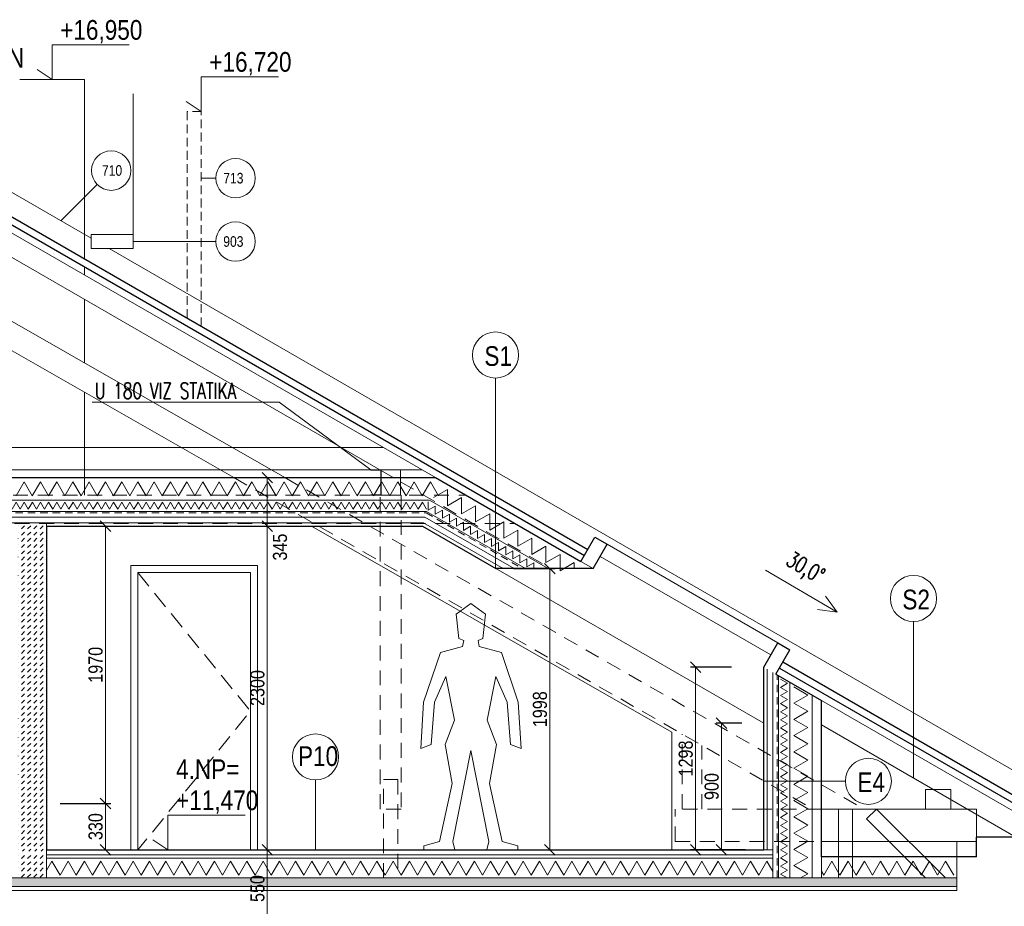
# Model space of a CAD drawing. Header units: millimetres. Extents: x -300958 to -108039, y 30118 to 292543.
# Tile 41 of 256: x -224033 to -217035, y 105727 to 112028. Entities that reach past the tile are written whole.
import ezdxf
from ezdxf.enums import TextEntityAlignment as Align

# ---------------------------------------------------------------- set-up
doc = ezdxf.new("R2010")
doc.units = ezdxf.units.MM
doc.header["$MEASUREMENT"] = 0
doc.linetypes.add('DGN Style 2', pattern=[879.857395, 527.914437, -351.942958])
doc.linetypes.add('HIDDEN', pattern=[0.375, 0.25, -0.125])
doc.layers.get('0').update_dxf_attribs({"lineweight": 13})
doc.layers.get('Defpoints').update_dxf_attribs({"color": 3, "lineweight": 13})
for name, color, linetype, lineweight in [('A_Vodorovné prvky krovu', 133, 'Continuous', 9), ('A_Řezy', 182, 'Continuous', 9), ('dims', 7, 'Continuous', 9), ('legenda', 7, 'Continuous', 13), ('Materiály', 1, 'Continuous', 13), ('navrh', 1, 'Continuous', 9), ('obklad', 8, 'Continuous', 5), ('OCEL', 7, 'Continuous', 13), ('popis', 7, 'Continuous', 9), ('PSV', 7, 'Continuous', 13), ('tenka', 7, 'Continuous', 13), ('výškové kóty', 7, 'Continuous', 13), ('walls', 7, 'Continuous', 13)]:
    doc.layers.add(name, color=color, linetype=linetype, lineweight=lineweight)
doc.styles.add('STYLE-0', font='ARIALN.TTF')
doc.styles.add('Style-Arial', font='arial.ttf')
doc.dimstyles.new('arch', dxfattribs={"dimscale": 50, "dimtxt": 2.5, "dimasz": 2.5, "dimexe": 1.25, "dimexo": 0.9, "dimtad": 1, "dimdec": 0, "dimtxsty": 'STYLE-0', "dimblk": 'ARCHTICK', "dimcen": 2.5, "dimadec": 0, "dimazin": 0, "dimtfac": 1, "dimtdec": 0, "dimtmove": 2, "dimatfit": 3, "dimldrblk": 'ARCHTICK', "dimfxl": 0, "dimarcsym": 0})

# ---------------------------------------------------------------- blocks, each defined once
blk = doc.blocks.new('_ArchTick')
at = {"color": 0, "linetype": 'ByBlock', "flags": 128}
blk.add_lwpolyline([(-0.5, -0.5), (0.5, 0.5)], dxfattribs=at)
blk = doc.blocks.new('*D562')
at = {"layer": 'Defpoints', "color": 0, "linetype": 'Continuous'}
for p in [(-222670.1, 106128.2), (-222670.1, 105578.2), (-222273.1, 105578.2)]:
    blk.add_point(p, dxfattribs=at)
at = {"layer": 'dims', "color": 0, "linetype": 'Continuous', "lineweight": -2}
for p, q in [((-222595.1, 106128.2), (-222235.6, 106128.2)), ((-222595.1, 105578.2), (-222235.6, 105578.2))]:
    blk.add_line(p, q, dxfattribs=at)
at = {"layer": 'dims', "linetype": 'Continuous', "lineweight": 0}
blk.add_line((-222273.1, 106128.2), (-222273.1, 105578.2), dxfattribs=at)
at = {"layer": 'dims', "linetype": 'Continuous', "lineweight": 0, "xscale": 75, "yscale": 75, "zscale": 75}
for p, rotation in [((-222273.1, 106128.2), 90), ((-222273.1, 105578.2), 270)]:
    blk.add_blockref('_ArchTick', p, dxfattribs=dict(at, rotation=rotation))
at = {"layer": 'dims', "color": 0, "linetype": 'Continuous', "insert": (-222342.9, 105853.2), "char_height": 100, "attachment_point": 5, "rotation": 90, "style": 'STYLE-0'}
blk.add_mtext('550', dxfattribs=at)
blk = doc.blocks.new('*D563')
at = {"layer": 'Defpoints', "color": 0, "linetype": 'Continuous'}
for p in [(-222670.1, 108428.2), (-222670.1, 106128.2), (-222273.1, 106128.2)]:
    blk.add_point(p, dxfattribs=at)
at = {"layer": 'dims', "color": 0, "linetype": 'Continuous', "lineweight": -2}
for p, q in [((-222595.1, 108428.2), (-222235.6, 108428.2)), ((-222595.1, 106128.2), (-222235.6, 106128.2))]:
    blk.add_line(p, q, dxfattribs=at)
at = {"layer": 'dims', "linetype": 'Continuous', "lineweight": 0}
blk.add_line((-222273.1, 108428.2), (-222273.1, 106128.2), dxfattribs=at)
at = {"layer": 'dims', "linetype": 'Continuous', "lineweight": 0, "xscale": 75, "yscale": 75, "zscale": 75}
for p, rotation in [((-222273.1, 108428.2), 90), ((-222273.1, 106128.2), 270)]:
    blk.add_blockref('_ArchTick', p, dxfattribs=dict(at, rotation=rotation))
at = {"layer": 'dims', "color": 0, "linetype": 'Continuous', "insert": (-222342.9, 107278.2), "char_height": 100, "attachment_point": 5, "rotation": 90, "style": 'STYLE-0'}
blk.add_mtext('2300', dxfattribs=at)
blk = doc.blocks.new('*D564')
at = {"layer": 'Defpoints', "color": 0, "linetype": 'Continuous'}
for p in [(-222670.1, 108773.2), (-222670.1, 108428.2), (-222273.1, 108428.2)]:
    blk.add_point(p, dxfattribs=at)
at = {"layer": 'dims', "color": 0, "linetype": 'Continuous', "lineweight": -2}
for p, q in [((-222595.1, 108773.2), (-222235.6, 108773.2)), ((-222595.1, 108428.2), (-222235.6, 108428.2))]:
    blk.add_line(p, q, dxfattribs=at)
at = {"layer": 'dims', "linetype": 'Continuous', "lineweight": 0}
blk.add_line((-222273.1, 108773.2), (-222273.1, 108428.2), dxfattribs=at)
at = {"layer": 'dims', "linetype": 'Continuous', "lineweight": 0, "xscale": 75, "yscale": 75, "zscale": 75}
for p, rotation in [((-222273.1, 108773.2), 90), ((-222273.1, 108428.2), 270)]:
    blk.add_blockref('_ArchTick', p, dxfattribs=dict(at, rotation=rotation))
at = {"layer": 'dims', "color": 0, "linetype": 'Continuous', "insert": (-222182.4, 108279.6), "char_height": 100, "attachment_point": 5, "rotation": 90, "style": 'STYLE-0'}
blk.add_mtext('345', dxfattribs=at)
blk = doc.blocks.new('*D706')
at = {"layer": 'Defpoints', "color": 0, "linetype": 'Continuous'}
for p in [(-223820.1, 108428.2), (-223820.1, 106458.2), (-223423.1, 106458.2)]:
    blk.add_point(p, dxfattribs=at)
at = {"layer": 'dims', "color": 0, "linetype": 'Continuous', "lineweight": -2}
for p, q in [((-223745.1, 108428.2), (-223385.6, 108428.2)), ((-223745.1, 106458.2), (-223385.6, 106458.2))]:
    blk.add_line(p, q, dxfattribs=at)
at = {"layer": 'dims', "linetype": 'Continuous', "lineweight": 0}
blk.add_line((-223423.1, 108428.2), (-223423.1, 106458.2), dxfattribs=at)
at = {"layer": 'dims', "linetype": 'Continuous', "lineweight": 0, "xscale": 75, "yscale": 75, "zscale": 75}
for p, rotation in [((-223423.1, 108428.2), 90), ((-223423.1, 106458.2), 270)]:
    blk.add_blockref('_ArchTick', p, dxfattribs=dict(at, rotation=rotation))
at = {"layer": 'dims', "color": 0, "linetype": 'Continuous', "insert": (-223492.9, 107443.2), "char_height": 100, "attachment_point": 5, "rotation": 90, "style": 'STYLE-0'}
blk.add_mtext('1970', dxfattribs=at)
blk = doc.blocks.new('*D707')
at = {"layer": 'Defpoints', "color": 0, "linetype": 'Continuous'}
for p in [(-223820.1, 106458.2), (-223842.6, 106128.2), (-223423.1, 106128.2)]:
    blk.add_point(p, dxfattribs=at)
at = {"layer": 'dims', "color": 0, "linetype": 'Continuous', "lineweight": -2}
for p, q in [((-223745.1, 106458.2), (-223385.6, 106458.2)), ((-223767.6, 106128.2), (-223385.6, 106128.2))]:
    blk.add_line(p, q, dxfattribs=at)
at = {"layer": 'dims', "linetype": 'Continuous', "lineweight": 0}
blk.add_line((-223423.1, 106458.2), (-223423.1, 106128.2), dxfattribs=at)
at = {"layer": 'dims', "linetype": 'Continuous', "lineweight": 0, "xscale": 75, "yscale": 75, "zscale": 75}
for p, rotation in [((-223423.1, 106458.2), 90), ((-223423.1, 106128.2), 270)]:
    blk.add_blockref('_ArchTick', p, dxfattribs=dict(at, rotation=rotation))
at = {"layer": 'dims', "color": 0, "linetype": 'Continuous', "insert": (-223492.9, 106293.2), "char_height": 100, "attachment_point": 5, "rotation": 90, "style": 'STYLE-0'}
blk.add_mtext('330', dxfattribs=at)
blk = doc.blocks.new('*D934')
at = {"layer": 'Defpoints', "color": 0, "linetype": 'Continuous'}
for p in [(-220597.9, 108126.6), (-220587.2, 106128.2), (-220265.2, 106128.2)]:
    blk.add_point(p, dxfattribs=at)
at = {"layer": 'dims', "color": 0, "linetype": 'Continuous', "lineweight": -2}
for p, q in [((-220522.9, 108126.6), (-220227.7, 108126.6)), ((-220512.2, 106128.2), (-220227.7, 106128.2))]:
    blk.add_line(p, q, dxfattribs=at)
at = {"layer": 'dims', "linetype": 'Continuous', "lineweight": 0}
blk.add_line((-220265.2, 108126.6), (-220265.2, 106128.2), dxfattribs=at)
at = {"layer": 'dims', "linetype": 'Continuous', "lineweight": 0, "xscale": 75, "yscale": 75, "zscale": 75}
for p, rotation in [((-220265.2, 108126.6), 90), ((-220265.2, 106128.2), 270)]:
    blk.add_blockref('_ArchTick', p, dxfattribs=dict(at, rotation=rotation))
at = {"layer": 'dims', "color": 0, "linetype": 'Continuous', "insert": (-220335, 107127.4), "char_height": 100, "attachment_point": 5, "rotation": 90, "style": 'STYLE-0'}
blk.add_mtext('1998', dxfattribs=at)
blk = doc.blocks.new('*D1517')
at = {"layer": 'Defpoints', "color": 0, "linetype": 'Continuous'}
for p in [(-218899.9, 107426.5), (-219229.1, 106128.2), (-218894.7, 106128.2)]:
    blk.add_point(p, dxfattribs=at)
at = {"layer": 'dims', "color": 0, "linetype": 'Continuous', "lineweight": -2}
for p, q in [((-218974.9, 107426.5), (-219266.6, 107426.5)), ((-218969.7, 106128.2), (-219266.6, 106128.2))]:
    blk.add_line(p, q, dxfattribs=at)
at = {"layer": 'dims', "linetype": 'Continuous', "lineweight": 0}
blk.add_line((-219229.1, 107426.5), (-219229.1, 106128.2), dxfattribs=at)
at = {"layer": 'dims', "linetype": 'Continuous', "lineweight": 0, "xscale": 75, "yscale": 75, "zscale": 75}
for p, rotation in [((-219229.1, 107426.5), 90), ((-219229.1, 106128.2), 270)]:
    blk.add_blockref('_ArchTick', p, dxfattribs=dict(at, rotation=rotation))
at = {"layer": 'dims', "color": 0, "linetype": 'Continuous', "insert": (-219298.9, 106777.4), "char_height": 100, "attachment_point": 5, "rotation": 90, "style": 'STYLE-0'}
blk.add_mtext('1298', dxfattribs=at)
blk = doc.blocks.new('*D1518')
at = {"layer": 'Defpoints', "color": 0, "linetype": 'Continuous'}
for p in [(-219044.8, 107028.2), (-218825.2, 107028.2), (-218799.2, 106128.2)]:
    blk.add_point(p, dxfattribs=at)
at = {"layer": 'dims', "color": 0, "linetype": 'Continuous', "lineweight": -2}
for p, q in [((-218900.2, 107028.2), (-219082.3, 107028.2)), ((-218874.2, 106128.2), (-219082.3, 106128.2))]:
    blk.add_line(p, q, dxfattribs=at)
at = {"layer": 'dims', "linetype": 'Continuous', "lineweight": 0}
blk.add_line((-219044.8, 106128.2), (-219044.8, 107028.2), dxfattribs=at)
at = {"layer": 'dims', "linetype": 'Continuous', "lineweight": 0, "xscale": 75, "yscale": 75, "zscale": 75}
for p, rotation in [((-219044.8, 107028.2), 90), ((-219044.8, 106128.2), 270)]:
    blk.add_blockref('_ArchTick', p, dxfattribs=dict(at, rotation=rotation))
at = {"layer": 'dims', "color": 0, "linetype": 'Continuous', "insert": (-219114.6, 106578.2), "char_height": 100, "attachment_point": 5, "rotation": 90, "style": 'STYLE-0'}
blk.add_mtext('900', dxfattribs=at)

msp = doc.modelspace()

# ---------------------------------------------------------------- hatches: boundary and pattern name
at = {"layer": 'Materiály', "linetype": 'Continuous'}
h = msp.add_hatch(dxfattribs=at)
h.set_pattern_fill('DASH', color=256, scale=250, angle=45, style=0)
h.paths.add_polyline_path([(-223842.6, 108453.2), (-224042.6, 108453.2), (-224042.6, 108448.2), (-223842.6, 108448.2)])
h.paths.add_polyline_path([(-224042.6, 106118.2), (-223842.6, 106118.2), (-223842.6, 108448.2), (-224042.6, 108448.2)])
h = msp.add_hatch(dxfattribs=at)
h.set_pattern_fill('DASH', color=256, scale=250, angle=45, style=0)
h.paths.add_polyline_path([(-223842.6, 105928.2), (-223842.6, 106093.2), (-224042.6, 106093.2), (-224042.6, 105928.2)])
at = {"layer": 'Materiály', "linetype": 'Continuous', "lineweight": 0}
h = msp.add_hatch(dxfattribs=at)
h.set_pattern_fill('ANSI35', color=256, scale=250, style=0)
h.paths.add_polyline_path([(-228172.5, 105928.2), (-228172.5, 105868.2), (-217372.6, 105868.2), (-217372.6, 105928.2)])

# ---------------------------------------------------------------- linework, layer by layer
at = {"layer": 'A_Vodorovné prvky krovu'}
for p, q in [((-225050.6, 111066.8), (-221077.9, 108773.2)), ((-225050, 110893.3), (-221377.9, 108773.2)), ((-224975, 110390.2), (-222148.2, 108773.2)), ((-224975, 110182.8), (-222510.7, 108773.2)), ((-218335.5, 107189.8), (-216652.6, 106218.2)), ((-218335.5, 107016.6), (-216952.6, 106218.2))]:
    msp.add_line(p, q, dxfattribs=at)
at = {"layer": 'A_Vodorovné prvky krovu', "linetype": 'DGN Style 2', "ltscale": 0.2}
for p, q in [((-222510.7, 108773.2), (-218394, 106418.2)), ((-222148.2, 108773.2), (-218031.5, 106418.2)), ((-221326.5, 108743.5), (-220257.9, 108126.6)), ((-219324.1, 106418.2), (-219324.1, 106949.2)), ((-219184.1, 106418.2), (-219184.1, 106869.1)), ((-219374.1, 106188.2), (-219374.1, 106418.2))]:
    msp.add_line(p, q, dxfattribs=at)
for points in [[(-229182.9, 108648.2), (-220861.4, 108648.2)], [(-229524.6, 108448.2), (-220515, 108448.2)], [(-221446.5, 106628.2), (-221346.5, 106628.2), (-221346.5, 105928.2), (-221446.5, 105928.2), (-221446.5, 106628.2)], [(-218335.5, 106418.2), (-218335.5, 106418.2), (-219374.1, 106418.2)], [(-219374.1, 106188.2), (-218335.5, 106188.2)]]:
    msp.add_lwpolyline(points, dxfattribs=at)
msp.add_lwpolyline([(-221471.5, 106418.2), (-221471.5, 108648.2), (-221321.5, 108648.2), (-221321.5, 106418.2)], close=True, dxfattribs=at)
at = {"layer": 'A_Vodorovné prvky krovu', "ltscale": 0.2}
msp.add_lwpolyline([(-218335.5, 106188.2), (-218335.5, 106418.2), (-217232.6, 106418.2), (-217232.6, 106188.2), (-218335.5, 106188.2)], dxfattribs=at)
at = {"layer": 'A_Řezy', "ltscale": 0.4}
for points in [[(-221466.5, 108648.2), (-221326.5, 108648.2), (-221326.5, 108828.2), (-221466.5, 108828.2), (-221466.5, 108648.2)], [(-217595.4, 106558.2), (-217415.4, 106558.2), (-217415.4, 106418.2), (-217595.4, 106418.2), (-217595.4, 106558.2)], [(-217372.6, 106188.2), (-217232.6, 106188.2), (-217232.6, 106078.2), (-217372.6, 106078.2), (-217372.6, 106188.2)]]:
    msp.add_lwpolyline(points, dxfattribs=at)
at = {"layer": 'dims', "linetype": 'Continuous', "flags": 128}
msp.add_lwpolyline([(-218732.9, 108115.5), (-218223.7, 107817.5), (-218362.8, 107835.1), (-218223.7, 107817.5), (-218307.2, 107930.2)], dxfattribs=at)
at = {"layer": 'legenda', "linetype": 'Continuous'}
for p, q in [((-220651.3, 109480.9), (-220651.3, 108128.5)), ((-218738.7, 106615.4), (-218164.9, 106615.4))]:
    msp.add_line(p, q, dxfattribs=at)
at = {"layer": 'legenda', "linetype": 'Continuous', "lineweight": 0}
for p, q in [((-217681.2, 107750.7), (-217681.2, 106638.9)), ((-221930.3, 106624.7), (-221930.3, 106128.2))]:
    msp.add_line(p, q, dxfattribs=at)
for centre in [(-220651.3, 109644.7), (-217681.2, 107914.5), (-221930.3, 106788.5), (-218001.1, 106615.4)]:
    msp.add_circle(centre, 163.8, dxfattribs=at)
at = {"layer": 'Materiály', "linetype": 'Continuous'}
for p, q in [((-221120.8, 108613.2), (-220277.9, 108126.6)), ((-221142.2, 108533.2), (-220437.9, 108126.6)), ((-221152.9, 108493.2), (-220517.9, 108126.6)), ((-221163.7, 108453.2), (-220597.9, 108126.6)), ((-219858, 108299.8), (-218645.5, 107599.8)), ((-219908, 108213.2), (-218695.5, 107513.2)), ((-218745.5, 107028.2), (-220647.9, 108126.6)), ((-219958, 108126.6), (-220044.6, 108176.6)), ((-218720.5, 106128.2), (-218720.5, 107412.1)), ((-218680.5, 105928.2), (-218680.5, 107389)), ((-218640.5, 105928.2), (-218640.5, 107365.9)), ((-218560.5, 105928.2), (-218560.5, 107319.7)), ((-218400.5, 105928.2), (-218400.5, 107227.4)), ((-223842.6, 106128.2), (-223842.6, 105928.2)), ((-218335.5, 106078.2), (-218335.5, 105928.2))]:
    msp.add_line(p, q, dxfattribs=at)
at = {"layer": 'Materiály', "linetype": 'Continuous', "flags": 128}
for points in [[(-221691.2, 108743.2), (-221748.9, 108643.2), (-221806.6, 108743.2), (-221864.4, 108643.2), (-221922.1, 108743.2), (-221979.8, 108643.2), (-222037.6, 108743.2), (-222095.3, 108643.2), (-222153.1, 108743.2), (-222210.8, 108643.2), (-222268.5, 108743.2), (-222326.3, 108643.2), (-222384, 108743.2), (-222441.7, 108643.2), (-222499.5, 108743.2), (-222557.2, 108643.2), (-222614.9, 108743.2), (-222672.7, 108643.2), (-222730.4, 108743.2), (-222788.1, 108643.2), (-222845.9, 108743.2), (-222903.6, 108643.2), (-222961.3, 108743.2), (-223019.1, 108643.2), (-223076.8, 108743.2), (-223134.5, 108643.2), (-223192.3, 108743.2), (-223250, 108643.2), (-223307.8, 108743.2), (-223365.5, 108643.2), (-223423.2, 108743.2), (-223481, 108643.2), (-223538.7, 108743.2), (-223596.4, 108643.2), (-223654.2, 108743.2), (-223711.9, 108643.2), (-223769.6, 108743.2), (-223827.4, 108643.2), (-223885.1, 108743.2), (-223942.8, 108643.2), (-224000.6, 108743.2), (-224058.3, 108643.2)], [(-221056.1, 108643.2), (-221056.1, 108643.2), (-221113.8, 108743.2), (-221171.6, 108643.2), (-221229.3, 108743.2), (-221287, 108643.2), (-221344.8, 108743.2), (-221402.5, 108643.2), (-221460.2, 108743.2), (-221518, 108643.2), (-221575.7, 108743.2), (-221633.4, 108643.2), (-221691.2, 108743.2), (-221691.2, 108743.2)], [(-220092.6, 108126.6), (-220092.6, 108169.6), (-220192.6, 108111.9), (-220192.6, 108227.4), (-220292.6, 108169.6), (-220292.6, 108285.1), (-220392.6, 108227.4), (-220392.6, 108342.9), (-220492.6, 108285.1), (-220492.6, 108400.6), (-220592.6, 108342.9), (-220592.6, 108458.3), (-220692.6, 108400.6), (-220692.6, 108516.1), (-220792.6, 108458.3), (-220792.6, 108573.8), (-220892.6, 108516.1), (-220892.6, 108631.5), (-220992.6, 108573.8), (-220992.6, 108689.3), (-221092.6, 108631.5), (-221092.6, 108631.5)], [(-223567.1, 108548.2), (-223596, 108598.2), (-223624.8, 108548.2), (-223653.7, 108598.2), (-223682.6, 108548.2), (-223711.4, 108598.2), (-223740.3, 108548.2), (-223769.2, 108598.2), (-223798, 108548.2), (-223826.9, 108598.2), (-223855.8, 108548.2), (-223884.6, 108598.2), (-223913.5, 108548.2), (-223942.4, 108598.2), (-223971.2, 108548.2), (-224000.1, 108598.2), (-224029, 108548.2), (-224057.8, 108598.2), (-224086.7, 108548.2), (-224115.6, 108598.2), (-224144.4, 108548.2), (-224173.3, 108598.2), (-224202.2, 108548.2), (-224202.2, 108548.2)], [(-223567.1, 108548.2), (-223538.2, 108598.2), (-223509.4, 108548.2), (-223480.5, 108598.2), (-223451.6, 108548.2), (-223422.8, 108598.2), (-223393.9, 108548.2), (-223365, 108598.2), (-223336.2, 108548.2), (-223307.3, 108598.2), (-223278.4, 108548.2), (-223249.6, 108598.2), (-223220.7, 108548.2), (-223191.8, 108598.2), (-223162.9, 108548.2), (-223134.1, 108598.2), (-223105.2, 108548.2), (-223076.3, 108598.2), (-223047.5, 108548.2), (-223018.6, 108598.2), (-222989.7, 108548.2), (-222960.9, 108598.2), (-222932, 108548.2), (-222932, 108548.2)], [(-222932, 108548.2), (-222903.1, 108598.2), (-222874.3, 108548.2), (-222845.4, 108598.2), (-222816.5, 108548.2), (-222787.7, 108598.2), (-222758.8, 108548.2), (-222729.9, 108598.2), (-222701.1, 108548.2), (-222672.2, 108598.2), (-222643.3, 108548.2), (-222614.5, 108598.2), (-222585.6, 108548.2), (-222556.7, 108598.2), (-222527.9, 108548.2), (-222499, 108598.2), (-222470.1, 108548.2), (-222441.3, 108598.2), (-222412.4, 108548.2), (-222383.5, 108598.2), (-222354.7, 108548.2), (-222354.7, 108548.2)], [(-221777.3, 108548.2), (-221806.2, 108598.2), (-221835, 108548.2), (-221863.9, 108598.2), (-221892.8, 108548.2), (-221921.6, 108598.2), (-221950.5, 108548.2), (-221979.4, 108598.2), (-222008.2, 108548.2), (-222037.1, 108598.2), (-222066, 108548.2), (-222094.8, 108598.2), (-222123.7, 108548.2), (-222152.6, 108598.2), (-222181.5, 108548.2), (-222210.3, 108598.2), (-222239.2, 108548.2), (-222268.1, 108598.2), (-222296.9, 108548.2), (-222325.8, 108598.2), (-222354.7, 108548.2), (-222354.7, 108548.2)], [(-221142.2, 108548.2), (-221171.1, 108598.2), (-221200, 108548.2), (-221228.8, 108598.2), (-221257.7, 108548.2), (-221286.6, 108598.2), (-221315.4, 108548.2), (-221344.3, 108598.2), (-221373.2, 108548.2), (-221402, 108598.2), (-221430.9, 108548.2), (-221459.8, 108598.2), (-221488.6, 108548.2), (-221517.5, 108598.2), (-221546.4, 108548.2), (-221575.2, 108598.2), (-221604.1, 108548.2), (-221633, 108598.2), (-221661.8, 108548.2), (-221690.7, 108598.2), (-221719.6, 108548.2), (-221748.4, 108598.2), (-221777.3, 108548.2), (-221777.3, 108548.2)], [(-220929, 108427.4), (-220929, 108485.1), (-220979, 108456.3), (-220979, 108514), (-221029, 108485.1), (-221029, 108542.9), (-221079, 108514), (-221079, 108571.7), (-221129, 108542.9), (-221129, 108600.6)], [(-220379, 108126.6), (-220379, 108167.6), (-220429, 108138.7), (-220429, 108196.5), (-220479, 108167.6), (-220479, 108225.3), (-220529, 108196.5), (-220529, 108254.2), (-220579, 108225.3), (-220579, 108283.1), (-220629, 108254.2), (-220629, 108311.9), (-220679, 108283.1), (-220679, 108340.8), (-220729, 108311.9), (-220729, 108369.7), (-220779, 108340.8), (-220779, 108398.5), (-220829, 108369.7), (-220829, 108427.4), (-220879, 108398.5), (-220879, 108456.3), (-220929, 108427.4), (-220929, 108427.4)], [(-218625.5, 107340.6), (-218575.5, 107311.7), (-218625.5, 107282.9), (-218575.5, 107254), (-218625.5, 107225.1), (-218575.5, 107196.3), (-218625.5, 107167.4), (-218575.5, 107138.5), (-218625.5, 107109.7), (-218575.5, 107080.8), (-218625.5, 107051.9), (-218575.5, 107023.1), (-218625.5, 106994.2), (-218575.5, 106965.3), (-218625.5, 106936.5), (-218575.5, 106907.6), (-218625.5, 106878.7), (-218575.5, 106849.9), (-218625.5, 106821), (-218575.5, 106792.1), (-218625.5, 106763.3), (-218575.5, 106734.4), (-218625.5, 106705.5), (-218625.5, 106705.5)], [(-218482.7, 105928.2), (-218430.5, 105958.3), (-218530.5, 106016), (-218430.5, 106073.8), (-218530.5, 106131.5), (-218430.5, 106189.2), (-218530.5, 106247), (-218430.5, 106304.7), (-218530.5, 106362.5), (-218430.5, 106420.2), (-218530.5, 106477.9), (-218430.5, 106535.7), (-218530.5, 106593.4), (-218430.5, 106651.1), (-218530.5, 106708.9), (-218430.5, 106766.6), (-218530.5, 106824.3), (-218430.5, 106882.1), (-218530.5, 106939.8), (-218430.5, 106997.5), (-218530.5, 107055.3), (-218430.5, 107113), (-218530.5, 107170.7), (-218430.5, 107228.5), (-218530.5, 107286.2)], [(-218625.5, 106705.5), (-218575.5, 106676.7), (-218625.5, 106647.8), (-218575.5, 106618.9), (-218625.5, 106590.1), (-218575.5, 106561.2), (-218625.5, 106532.3), (-218575.5, 106503.5), (-218625.5, 106474.6), (-218575.5, 106445.7), (-218625.5, 106416.9), (-218575.5, 106388), (-218625.5, 106359.1), (-218575.5, 106330.2), (-218625.5, 106301.4), (-218575.5, 106272.5), (-218625.5, 106243.6), (-218575.5, 106214.8), (-218625.5, 106185.9), (-218575.5, 106157), (-218625.5, 106128.2), (-218625.5, 106128.2)], [(-218579.1, 105928.2), (-218625.5, 105955), (-218575.5, 105983.8), (-218625.5, 106012.7), (-218575.5, 106041.6), (-218625.5, 106070.4), (-218575.5, 106099.3), (-218625.5, 106128.2), (-218625.5, 106128.2)], [(-223572.6, 106048.2), (-223630.3, 105948.2), (-223688.1, 106048.2), (-223745.8, 105948.2), (-223803.5, 106048.2), (-223842.6, 105980.5)], [(-223572.6, 106048.2), (-223514.9, 105948.2), (-223457.1, 106048.2), (-223399.4, 105948.2), (-223341.7, 106048.2), (-223283.9, 105948.2), (-223226.2, 106048.2), (-223168.4, 105948.2), (-223110.7, 106048.2), (-223053, 105948.2), (-222995.2, 106048.2), (-222937.5, 105948.2), (-222879.8, 106048.2), (-222822, 105948.2), (-222764.3, 106048.2), (-222706.6, 105948.2), (-222648.8, 106048.2), (-222591.1, 105948.2), (-222533.4, 106048.2), (-222475.6, 105948.2), (-222417.9, 106048.2), (-222360.2, 105948.2), (-222302.4, 106048.2), (-222244.7, 105948.2), (-222187, 106048.2)], [(-220801.3, 106048.2), (-220859, 105948.2), (-220916.8, 106048.2), (-220974.5, 105948.2), (-221032.3, 106048.2), (-221090, 105948.2), (-221147.7, 106048.2), (-221205.5, 105948.2), (-221263.2, 106048.2), (-221320.9, 105948.2), (-221378.7, 106048.2), (-221436.4, 105948.2), (-221494.1, 106048.2), (-221551.9, 105948.2), (-221609.6, 106048.2), (-221667.3, 105948.2), (-221725.1, 106048.2), (-221782.8, 105948.2), (-221840.5, 106048.2), (-221898.3, 105948.2), (-221956, 106048.2), (-222013.7, 105948.2), (-222071.5, 106048.2), (-222129.2, 105948.2), (-222187, 106048.2)], [(-220801.3, 106048.2), (-220743.6, 105948.2), (-220685.8, 106048.2), (-220628.1, 105948.2), (-220570.4, 106048.2), (-220512.6, 105948.2), (-220454.9, 106048.2), (-220397.2, 105948.2), (-220339.4, 106048.2), (-220281.7, 105948.2), (-220224, 106048.2), (-220166.2, 105948.2), (-220108.5, 106048.2), (-220050.8, 105948.2), (-219993, 106048.2), (-219935.3, 105948.2), (-219877.5, 106048.2), (-219819.8, 105948.2), (-219762.1, 106048.2), (-219704.3, 105948.2), (-219646.6, 106048.2), (-219588.9, 105948.2), (-219531.1, 106048.2), (-219473.4, 105948.2), (-219415.7, 106048.2)], [(-218680.5, 105974.9), (-218722.8, 106048.2), (-218780.6, 105948.2), (-218838.3, 106048.2), (-218896.1, 105948.2), (-218953.8, 106048.2), (-219011.5, 105948.2), (-219069.3, 106048.2), (-219127, 105948.2), (-219184.7, 106048.2), (-219242.5, 105948.2), (-219300.2, 106048.2), (-219357.9, 105948.2), (-219415.7, 106048.2)], [(-218030, 106048.2), (-218087.8, 105948.2), (-218145.5, 106048.2), (-218203.2, 105948.2), (-218261, 106048.2), (-218318.7, 105948.2), (-218335.5, 105977.3)], [(-217394.9, 105948.2), (-217394.9, 105948.2), (-217452.7, 106048.2), (-217510.4, 105948.2), (-217568.1, 106048.2), (-217625.9, 105948.2), (-217683.6, 106048.2), (-217741.4, 105948.2), (-217799.1, 106048.2), (-217856.8, 105948.2), (-217914.6, 106048.2), (-217972.3, 105948.2), (-218030, 106048.2), (-218030, 106048.2)]]:
    msp.add_lwpolyline(points, dxfattribs=at)
at = {"layer": 'navrh', "linetype": 'Continuous', "lineweight": 30}
for p, q in [((-225050.9, 111182.5), (-219994.6, 108263.2)), ((-225050.7, 111124.7), (-220019.6, 108219.9)), ((-228969.3, 108773.2), (-221077.9, 108773.2)), ((-221077.9, 108773.2), (-220044.6, 108176.6)), ((-223842.6, 108428.2), (-221170.4, 108428.2)), ((-223842.6, 108428.2), (-223842.6, 106128.2)), ((-221170.4, 108428.2), (-220647.9, 108126.6)), ((-220044.6, 108176.6), (-219944.6, 108349.8)), ((-220044.6, 108176.6), (-219944.6, 108349.8)), ((-219944.6, 108349.8), (-219858, 108299.8)), ((-219958, 108126.6), (-219858, 108299.8)), ((-219958, 108126.6), (-220647.9, 108126.6)), ((-218745.5, 107426.5), (-218645.5, 107599.8)), ((-218658.9, 107376.5), (-218558.9, 107549.8)), ((-218645.5, 107599.8), (-218558.9, 107549.8)), ((-218745.5, 106128.2), (-218745.5, 107426.5)), ((-218633.9, 107419.8), (-216552.6, 106218.2)), ((-218608.9, 107463.2), (-216452.6, 106218.2)), ((-218658.9, 107376.5), (-218335.5, 107189.8)), ((-218335.5, 106078.2), (-218335.5, 107189.8)), ((-223842.6, 106128.2), (-218745.5, 106128.2)), ((-217372.6, 106078.2), (-218335.5, 106078.2))]:
    msp.add_line(p, q, dxfattribs=at)
at = {"layer": 'navrh', "linetype": 'Continuous'}
for p, q in [((-228602, 108988.2), (-221450.3, 108988.2)), ((-228875.4, 108828.2), (-221173.2, 108828.2)), ((-228925.9, 108613.2), (-221120.8, 108613.2)), ((-228904.3, 108533.2), (-221142.2, 108533.2)), ((-228893.4, 108493.2), (-221152.9, 108493.2)), ((-228882.6, 108453.2), (-221163.7, 108453.2)), ((-223842.6, 108428.2), (-223842.6, 108453.2)), ((-221958, 108428.2), (-219399.1, 106964.3)), ((-219399.1, 106964.3), (-219399.1, 106128.2)), ((-223842.6, 106093.2), (-218680.5, 106093.2)), ((-218745.5, 106128.2), (-218680.5, 106128.2)), ((-223842.6, 106068.2), (-218680.5, 106068.2)), ((-228172.5, 105928.2), (-217372.6, 105928.2)), ((-228172.5, 105868.2), (-217372.6, 105868.2))]:
    msp.add_line(p, q, dxfattribs=at)
at = {"layer": 'navrh', "linetype": 'DGN Style 2', "lineweight": 0, "ltscale": 0.1}
for p, q in [((-228901.5, 108523.2), (-221144.9, 108523.2)), ((-221144.9, 108523.2), (-220457.9, 108126.6)), ((-218650.5, 105928.2), (-218650.5, 107371.7))]:
    msp.add_line(p, q, dxfattribs=at)
at = {"layer": 'navrh', "linetype": 'Continuous', "lineweight": 30, "flags": 128}
msp.add_lwpolyline([(-221536.5, 108828.2), (-221466.5, 108828.2), (-221466.5, 108648.2), (-221536.5, 108648.2)], dxfattribs=at)
at = {"layer": 'navrh', "linetype": 'Continuous', "flags": 128}
for points in [[(-223242.6, 106128.2), (-223242.6, 108148.2), (-222342.6, 108148.2), (-222342.6, 106128.2)], [(-223192.6, 106128.2), (-223192.6, 108098.2), (-222392.6, 108098.2), (-222392.6, 106128.2)]]:
    msp.add_lwpolyline(points, dxfattribs=at)
at = {"layer": 'obklad', "linetype": 'Continuous', "flags": 128}
for points in [[(-220826.2, 107878.2), (-220930.4, 107803.7), (-220912, 107630.2), (-220877.3, 107615.9), (-220885.4, 107573), (-221042.7, 107530.1), (-221161.8, 107178.7), (-221182.5, 106848.6), (-221108.3, 106876.6), (-221084.4, 107176.5), (-221004.6, 107359.7), (-220942.6, 107049.5), (-221007.9, 106876.5), (-220958.9, 106598.9), (-221049.3, 106188.2), (-221159.7, 106156.6), (-221159.7, 106128.2), (-220940, 106128.2), (-220953.6, 106188.2), (-220826.2, 106833.6)], [(-220826.2, 107878.2), (-220721.9, 107803.7), (-220740.3, 107630.2), (-220775, 107615.9), (-220766.9, 107573), (-220609.6, 107530.1), (-220490.5, 107178.7), (-220469.8, 106848.6), (-220544, 106876.6), (-220567.9, 107176.5), (-220647.7, 107359.7), (-220709.7, 107049.5), (-220644.4, 106876.5), (-220693.4, 106598.9), (-220603, 106188.2), (-220492.6, 106156.6), (-220492.6, 106128.2), (-220712.3, 106128.2), (-220698.8, 106188.2), (-220826.2, 106833.6)]]:
    msp.add_lwpolyline(points, dxfattribs=at)
at = {"layer": 'OCEL', "ltscale": 25}
for p, q in [((-218214, 106418.2), (-218214, 105928.2)), ((-218114, 106418.2), (-218114, 105928.2)), ((-217944, 106418.2), (-218014.7, 106347.5)), ((-217454, 105928.2), (-217944, 106418.2)), ((-217595.4, 105928.2), (-218014.7, 106347.5))]:
    msp.add_line(p, q, dxfattribs=at)
at = {"layer": 'PSV', "linetype": 'Continuous', "lineweight": 0}
for p, q in [((-223739.1, 110598.3), (-223481.4, 110856.1)), ((-222638.2, 110901.5), (-222742.9, 110901.5)), ((-222638.2, 110451.3), (-223225, 110451.3))]:
    msp.add_line(p, q, dxfattribs=at)
for centre in [(-223382.3, 110955.1), (-222498.2, 110901.5), (-222498.2, 110451.3)]:
    msp.add_circle(centre, 140.1, dxfattribs=at)
at = {"layer": 'tenka', "linetype": 'Continuous'}
for p, q in [((-224032.6, 111602.9), (-223572.6, 111602.9)), ((-223572.6, 110329), (-223572.6, 111602.9)), ((-223225, 110501.3), (-223225, 111501.3)), ((-225051.4, 111356), (-223524.7, 110474.6)), ((-223397.9, 110401.3), (-216852.6, 106622.3)), ((-223572.6, 110213.5), (-223572.6, 110271.2)), ((-223572.6, 109588), (-223572.6, 110040.3)), ((-223572.6, 108648.2), (-223572.6, 109380.6)), ((-217372.6, 106078.2), (-217372.6, 105838.2)), ((-228532.6, 105838.2), (-217372.6, 105838.2))]:
    msp.add_line(p, q, dxfattribs=at)
at = {"layer": 'tenka', "linetype": 'HIDDEN', "ltscale": 250}
for p, q in [((-222842.9, 109907.7), (-222842.9, 111375.5)), ((-222742.9, 111375.5), (-222842.9, 111375.5)), ((-222742.9, 109849.9), (-222742.9, 111375.5))]:
    msp.add_line(p, q, dxfattribs=at)
at = {"layer": 'tenka', "linetype": 'Continuous', "flags": 128}
for points in [[(-223524.7, 110401.3), (-223524.7, 110501.3), (-223225, 110501.3), (-223225, 110401.3), (-223524.7, 110401.3)], [(-221536.5, 108828.2), (-222189.7, 109310.7), (-223516.9, 109310.7)]]:
    msp.add_lwpolyline(points, dxfattribs=at)
at = {"layer": 'tenka', "linetype": 'HIDDEN', "ltscale": 500, "flags": 128}
msp.add_lwpolyline([(-223192.6, 108098.2), (-222392.6, 107113.2), (-223192.6, 106128.2)], dxfattribs=at)
at = {"layer": 'výškové kóty', "linetype": 'Continuous', "flags": 128}
for points in [[(-223253.9, 111848.4), (-223802.6, 111848.4), (-223802.6, 111602.9), (-223909, 111673.4)], [(-222194.2, 111621), (-222742.9, 111621), (-222742.9, 111375.5), (-222849.3, 111446)]]:
    msp.add_lwpolyline(points, dxfattribs=at)
at = {"layer": 'výškové kóty', "linetype": 'Continuous', "lineweight": 0, "flags": 128}
msp.add_lwpolyline([(-222430.4, 106373.6), (-222979.1, 106373.6), (-222979.1, 106128.2), (-223085.5, 106198.6)], dxfattribs=at)
at = {"layer": 'walls', "linetype": 'Continuous', "lineweight": 30}
for p, q in [((-216452.6, 106218.2), (-217232.6, 106218.2)), ((-217232.6, 106078.2), (-217232.6, 106218.2)), ((-217232.6, 106078.2), (-217372.6, 106078.2))]:
    msp.add_line(p, q, dxfattribs=at)

# ---------------------------------------------------------------- texts
at = {"layer": 'dims', "linetype": 'Continuous', "insert": (-218333.9, 108050.7), "char_height": 112, "attachment_point": 6, "rotation": 329.65884, "line_spacing_factor": 0.765173, "style": 'Style-Arial'}
msp.add_mtext('{\\Fromans|c238;\\W0.71429;30,0°}', dxfattribs=at)
at = {"layer": 'legenda', "linetype": 'Continuous', "lineweight": 0, "char_height": 140, "attachment_point": 1, "style": 'STYLE-0'}
for s, insert, width in [('S1', (-220730.1, 109707.4), 298.375), ('S2', (-217760, 107977.2), 298.375), ('P10', (-222054.8, 106864.2), 311.932), ('E4', (-218079.9, 106678.1), 298.375)]:
    msp.add_mtext(s, dxfattribs=dict(at, insert=insert, width=width))
at = {"layer": 'popis', "linetype": 'Continuous', "insert": (-223498.3, 109461.9), "char_height": 112, "attachment_point": 4, "rotation": 0.00116, "line_spacing_factor": 0.765173, "style": 'Style-Arial'}
msp.add_mtext('\\A1;{\\Fromans|c238;\\W0.7143; \\PU 180 VIZ STATIKA}', dxfattribs=at)
at = {"layer": 'PSV', "linetype": 'Continuous', "lineweight": 0, "style": 'STYLE-0'}
for s, p in [('710', (-223376.1, 110956.1)), ('713', (-222514.1, 110901.5)), ('903', (-222514.1, 110451.3))]:
    msp.add_text(s, height=75, dxfattribs=at).set_placement(p, align=Align.MIDDLE_CENTER)
at = {"layer": 'výškové kóty', "linetype": 'Continuous', "lineweight": 0, "char_height": 140, "width": 1046.843, "attachment_point": 1, "style": 'STYLE-0'}
for s, insert in [('+16,950', (-223744.8, 112025.2)), ('HŘEBEN', (-224668.5, 111825.6)), ('+16,720', (-222685.2, 111797.8)), ('+16,520', (-224668.5, 111604.8)), ('4.NP=', (-222921.3, 106771.2)), ('+11,470', (-222921.3, 106550.5))]:
    msp.add_mtext(s, dxfattribs=dict(at, insert=insert))

# ---------------------------------------------------------------- dimensions: what is measured, and where the dimension line sits
at = {"layer": 'dims', "linetype": 'Continuous'}
dim = msp.add_linear_dim(base=(-222273.1, 108428.2), p1=(-222670.1, 108773.2), p2=(-222670.1, 108428.2), angle=90, dimstyle='arch', override={"dimtxt": 2, "dimasz": 1.5, "dimexe": 0.75, "dimexo": 1.5, "dimgap": 0.375, "dimcen": 0.05, "dimclrd": 256, "dimlwd": 0}, dxfattribs=at)
dim.commit()
dim.dimension.update_dxf_attribs({"geometry": '*D564', "text_midpoint": (-222182.4, 108279.6), "dimtype": 160})
for base, p1, p2, picture, middle in [((-223423.1, 106458.2), (-223820.1, 108428.2), (-223820.1, 106458.2), '*D706', (-223492.9, 107443.2)), ((-222273.1, 106128.2), (-222670.1, 108428.2), (-222670.1, 106128.2), '*D563', (-222342.9, 107278.2)), ((-220265.2, 106128.2), (-220597.9, 108126.6), (-220587.2, 106128.2), '*D934', (-220335, 107127.4)), ((-219229.1, 106128.2), (-218899.9, 107426.5), (-218894.7, 106128.2), '*D1517', (-219298.9, 106777.4)), ((-219044.8, 107028.2), (-218799.2, 106128.2), (-218825.2, 107028.2), '*D1518', (-219114.6, 106578.2)), ((-223423.1, 106128.2), (-223820.1, 106458.2), (-223842.6, 106128.2), '*D707', (-223492.9, 106293.2)), ((-222273.1, 105578.2), (-222670.1, 106128.2), (-222670.1, 105578.2), '*D562', (-222342.9, 105853.2))]:
    dim = msp.add_linear_dim(base=base, p1=p1, p2=p2, angle=90, dimstyle='arch', override={"dimtxt": 2, "dimasz": 1.5, "dimexe": 0.75, "dimexo": 1.5, "dimgap": 0.375, "dimcen": 0.05, "dimclrd": 256, "dimlwd": 0}, dxfattribs=at)
    dim.commit()
    dim.dimension.update_dxf_attribs({"geometry": picture, "text_midpoint": middle})

doc.saveas('drawing.dxf')
